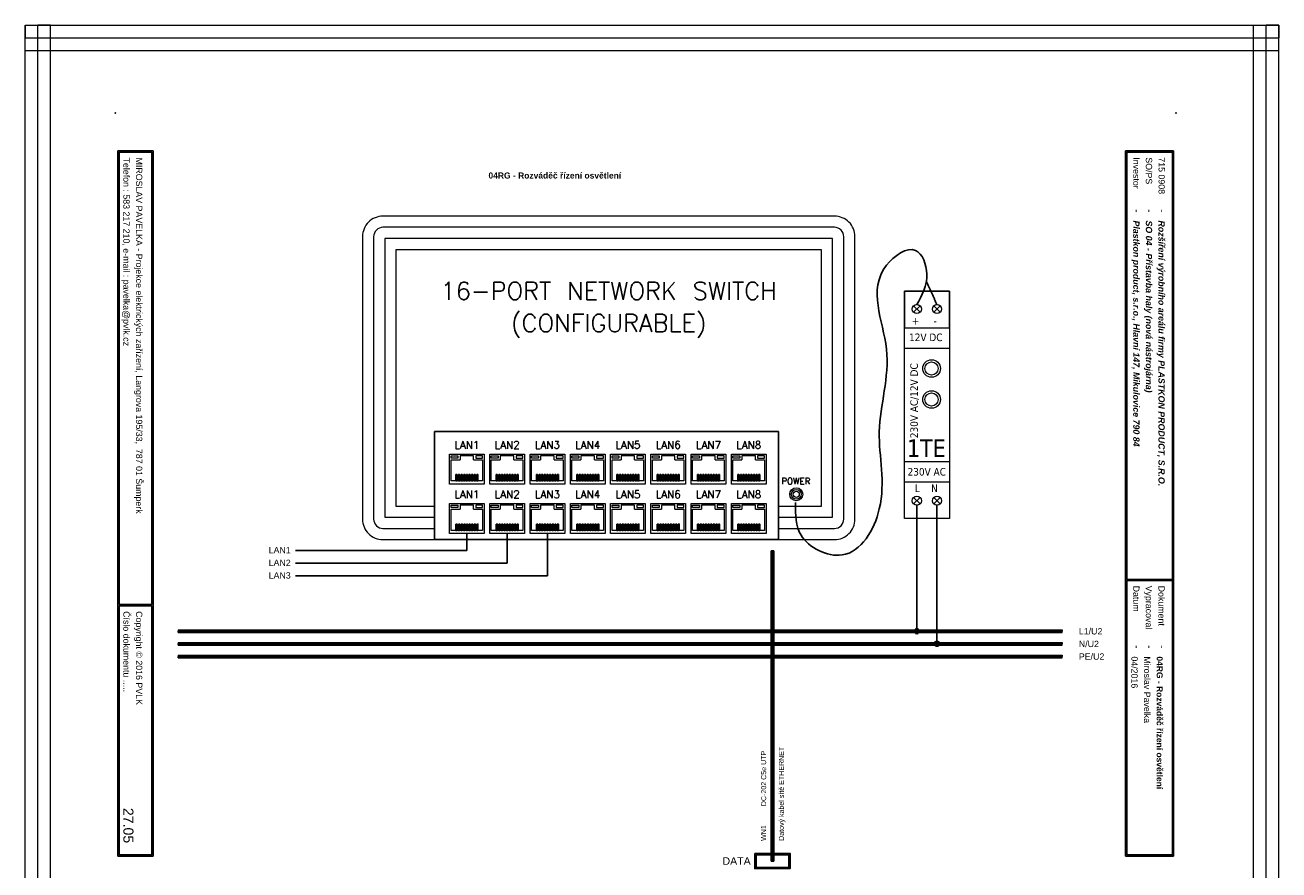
# Model space of a CAD drawing. Extents: x -74 to 5858, y 2827 to 3927.
# Tile 20 of 35: x 2094 to 2590, y 3036 to 3370. Entities that reach past the tile are written whole.
import ezdxf
from ezdxf.enums import TextEntityAlignment as Align

# ---------------------------------------------------------------- set-up
doc = ezdxf.new("R2010")
doc.units = 0
doc.header["$MEASUREMENT"] = 0
doc.layers.get('0').update_dxf_attribs({"linetype": 'CONTINUOUS'})
for name, color, linetype in [('1-KRESBA', 7, 'CONTINUOUS'), ('__Bílá', 7, 'CONTINUOUS'), ('__Oranžová', 30, 'CONTINUOUS'), ('__Rudá 010', 10, 'CONTINUOUS'), ('__Svmodrá', 4, 'CONTINUOUS'), ('__Vínová 220', 220, 'CONTINUOUS'), ('__Zelená', 3, 'CONTINUOUS'), ('__Černá 250', 7, 'CONTINUOUS')]:
    doc.layers.add(name, color=color, linetype=linetype)
doc.styles.add('Arial', font='arial.ttf')
doc.styles.add('GENERATED_STYLE_1', font='arial.ttf')
doc.styles.add('HELVAR', font='tahoma.ttf')
doc.styles.get("Standard").update_dxf_attribs({"font": 'txt.shx'})
pattern_1 = [(0, (-41.3575, -4.904), (0, 6.985), [5.08, -1.905]), (90, (-41.3575, -4.904), (-6.985, 4e-16), [5.08, -1.905])]

# ---------------------------------------------------------------- blocks, each defined once
blk = doc.blocks.new('Transformer 230VAC-12VDC-1TE')
at = {"lineweight": 9}
for p, q in [((3.63, 81.64), (6.18, 84.19)), ((6.18, 81.64), (3.63, 84.19)), ((14.14, 81.64), (11.6, 84.19)), ((11.6, 81.64), (14.14, 84.19)), ((3.63, 8.36), (6.18, 5.81)), ((6.18, 8.36), (3.63, 5.81)), ((14.14, 8.36), (11.6, 5.81)), ((11.6, 8.36), (14.14, 5.81))]:
    blk.add_line(p, q, dxfattribs=at)
for points in [[(0, 90), (17.78, 90), (17.78, 0), (0, 0)], [(0, 75.5), (17.78, 75.5), (17.78, 90), (0, 90)], [(0, 67.5), (17.78, 67.5), (17.78, 22.5), (0, 22.5)], [(0, 14.5), (17.78, 14.5), (17.78, 0), (0, 0)]]:
    blk.add_lwpolyline(points, close=True, dxfattribs=at)
for centre, radius in [((4.9, 82.91), 1.8), ((12.87, 82.91), 1.8), ((10.74, 59.4), 3.48), ((10.74, 59.4), 2.61), ((10.74, 47.13), 3.48), ((10.74, 47.13), 2.61), ((4.9, 7.09), 1.8), ((12.87, 7.09), 1.8)]:
    blk.add_circle(centre, radius, dxfattribs=at)
at = {"lineweight": 9, "style": 'HELVAR'}
for s, height, p in [('+     -', 3, (2.91, 76.77)), ('12V DC', 3, (1.83, 70.24)), ('1TE', 6.941, (0.98, 24.38)), ('230V AC', 3, (1.23, 17.04)), ('L    N', 3, (4.08, 10.51))]:
    blk.add_text(s, height=height, dxfattribs=at).set_placement(p)
blk.add_text('230V AC/12V DC', height=3, rotation=90, dxfattribs=at).set_placement((5.32, 31.83))
blk = doc.blocks.new('*U21')
h = blk.add_hatch()
h.set_pattern_fill('ANGLE', color=256)
h.set_pattern_definition(pattern_1)
h.paths.add_polyline_path([(-3.91, 1.26), (-4.34, 1.26), (-4.34, -1.26), (-3.91, -1.26)])
h.paths.add_polyline_path([(-2.88, 1.26), (-3.31, 1.26), (-3.31, -1.26), (-2.88, -1.26)])
h.paths.add_polyline_path([(-1.85, 1.26), (-2.28, 1.26), (-2.28, -1.26), (-1.85, -1.26)])
h.paths.add_polyline_path([(-0.81, 1.26), (-1.25, 1.26), (-1.25, -1.26), (-0.81, -1.26)])
h.paths.add_polyline_path([(0.22, 1.26), (-0.22, 1.26), (-0.22, -1.26), (0.22, -1.26)])
h.paths.add_polyline_path([(1.25, 1.26), (0.81, 1.26), (0.81, -1.26), (1.25, -1.26)])
h.paths.add_polyline_path([(2.28, 1.26), (1.85, 1.26), (1.85, -1.26), (2.28, -1.26)])
h.paths.add_polyline_path([(3.31, 1.26), (2.88, 1.26), (2.88, -1.26), (3.31, -1.26)])
h.paths.add_polyline_path([(4.34, 1.26), (3.91, 1.26), (3.91, -1.26), (4.34, -1.26)])
blk = doc.blocks.new('*U22')
at = {"color": 0, "linetype": 'ByBlock', "lineweight": -2, "transparency": 16777216}
for p in [(0, 0), (15.94, 0), (31.88, 0), (47.82, 0), (63.76, 0), (79.7, 0), (95.64, 0), (111.58, 0)]:
    blk.add_blockref('*U21', p, dxfattribs=at)
blk = doc.blocks.new('*U23')
blk.add_lwpolyline([(-0.22, 1.26), (0.22, 1.26), (0.22, -1.26), (-0.22, -1.26)], close=True)
blk = doc.blocks.new('*U24')
at = {"color": 0, "linetype": 'ByBlock', "lineweight": -2, "transparency": 16777216}
for p in [(0, 0), (1.03, 0), (2.06, 0), (3.09, 0), (4.12, 0), (5.16, 0), (6.19, 0), (7.22, 0), (8.25, 0)]:
    blk.add_blockref('*U23', p, dxfattribs=at)
blk = doc.blocks.new('*U25')
blk.add_lwpolyline([(-0.22, 1.26), (0.22, 1.26), (0.22, -1.26), (-0.22, -1.26)], close=True)
blk = doc.blocks.new('*U26')
at = {"color": 0, "linetype": 'ByBlock', "lineweight": -2, "transparency": 16777216}
for p in [(0, 0), (1.03, 0), (2.06, 0), (3.09, 0), (4.12, 0), (5.16, 0), (6.19, 0), (7.22, 0), (8.25, 0)]:
    blk.add_blockref('*U25', p, dxfattribs=at)
blk = doc.blocks.new('*U27')
blk.add_lwpolyline([(-0.22, 1.26), (0.22, 1.26), (0.22, -1.26), (-0.22, -1.26)], close=True)
blk = doc.blocks.new('*U28')
at = {"color": 0, "linetype": 'ByBlock', "lineweight": -2, "transparency": 16777216}
for p in [(0, 0), (1.03, 0), (2.06, 0), (3.09, 0), (4.12, 0), (5.16, 0), (6.19, 0), (7.22, 0), (8.25, 0)]:
    blk.add_blockref('*U27', p, dxfattribs=at)
blk = doc.blocks.new('*U29')
blk.add_lwpolyline([(-0.22, 1.26), (0.22, 1.26), (0.22, -1.26), (-0.22, -1.26)], close=True)
blk = doc.blocks.new('*U30')
at = {"color": 0, "linetype": 'ByBlock', "lineweight": -2, "transparency": 16777216}
for p in [(0, 0), (1.03, 0), (2.06, 0), (3.09, 0), (4.12, 0), (5.16, 0), (6.19, 0), (7.22, 0), (8.25, 0)]:
    blk.add_blockref('*U29', p, dxfattribs=at)
blk = doc.blocks.new('*U31')
blk.add_lwpolyline([(-0.22, 1.26), (0.22, 1.26), (0.22, -1.26), (-0.22, -1.26)], close=True)
blk = doc.blocks.new('*U32')
at = {"color": 0, "linetype": 'ByBlock', "lineweight": -2, "transparency": 16777216}
for p in [(0, 0), (1.03, 0), (2.06, 0), (3.09, 0), (4.12, 0), (5.16, 0), (6.19, 0), (7.22, 0), (8.25, 0)]:
    blk.add_blockref('*U31', p, dxfattribs=at)
blk = doc.blocks.new('*U33')
blk.add_lwpolyline([(-0.22, 1.26), (0.22, 1.26), (0.22, -1.26), (-0.22, -1.26)], close=True)
blk = doc.blocks.new('*U34')
at = {"color": 0, "linetype": 'ByBlock', "lineweight": -2, "transparency": 16777216}
for p in [(0, 0), (1.03, 0), (2.06, 0), (3.09, 0), (4.12, 0), (5.16, 0), (6.19, 0), (7.22, 0), (8.25, 0)]:
    blk.add_blockref('*U33', p, dxfattribs=at)
blk = doc.blocks.new('*U35')
blk.add_lwpolyline([(-0.22, 1.26), (0.22, 1.26), (0.22, -1.26), (-0.22, -1.26)], close=True)
blk = doc.blocks.new('*U36')
at = {"color": 0, "linetype": 'ByBlock', "lineweight": -2, "transparency": 16777216}
for p in [(0, 0), (1.03, 0), (2.06, 0), (3.09, 0), (4.12, 0), (5.16, 0), (6.19, 0), (7.22, 0), (8.25, 0)]:
    blk.add_blockref('*U35', p, dxfattribs=at)
blk = doc.blocks.new('*U37')
blk.add_lwpolyline([(-0.22, 1.26), (0.22, 1.26), (0.22, -1.26), (-0.22, -1.26)], close=True)
blk = doc.blocks.new('*U38')
at = {"color": 0, "linetype": 'ByBlock', "lineweight": -2, "transparency": 16777216}
for p in [(0, 0), (1.03, 0), (2.06, 0), (3.09, 0), (4.12, 0), (5.16, 0), (6.19, 0), (7.22, 0), (8.25, 0)]:
    blk.add_blockref('*U37', p, dxfattribs=at)
blk = doc.blocks.new('*U55')
blk.add_lwpolyline([(-0.22, 1.26), (0.22, 1.26), (0.22, -1.26), (-0.22, -1.26)], close=True)
blk = doc.blocks.new('*U56')
at = {"color": 0, "linetype": 'ByBlock', "lineweight": -2, "transparency": 16777216}
for p in [(0, 0), (1.03, 0), (2.06, 0), (3.09, 0), (4.12, 0), (5.16, 0), (6.19, 0), (7.22, 0), (8.25, 0)]:
    blk.add_blockref('*U55', p, dxfattribs=at)
blk = doc.blocks.new('*U39')
blk.add_lwpolyline([(-0.22, 1.26), (0.22, 1.26), (0.22, -1.26), (-0.22, -1.26)], close=True)
blk = doc.blocks.new('*U40')
at = {"color": 0, "linetype": 'ByBlock', "lineweight": -2, "transparency": 16777216}
for p in [(0, 0), (1.03, 0), (2.06, 0), (3.09, 0), (4.12, 0), (5.16, 0), (6.19, 0), (7.22, 0), (8.25, 0)]:
    blk.add_blockref('*U39', p, dxfattribs=at)
blk = doc.blocks.new('*U41')
blk.add_lwpolyline([(-0.22, 1.26), (0.22, 1.26), (0.22, -1.26), (-0.22, -1.26)], close=True)
blk = doc.blocks.new('*U42')
at = {"color": 0, "linetype": 'ByBlock', "lineweight": -2, "transparency": 16777216}
for p in [(0, 0), (1.03, 0), (2.06, 0), (3.09, 0), (4.12, 0), (5.16, 0), (6.19, 0), (7.22, 0), (8.25, 0)]:
    blk.add_blockref('*U41', p, dxfattribs=at)
blk = doc.blocks.new('*U43')
blk.add_lwpolyline([(-0.22, 1.26), (0.22, 1.26), (0.22, -1.26), (-0.22, -1.26)], close=True)
blk = doc.blocks.new('*U44')
at = {"color": 0, "linetype": 'ByBlock', "lineweight": -2, "transparency": 16777216}
for p in [(0, 0), (1.03, 0), (2.06, 0), (3.09, 0), (4.12, 0), (5.16, 0), (6.19, 0), (7.22, 0), (8.25, 0)]:
    blk.add_blockref('*U43', p, dxfattribs=at)
blk = doc.blocks.new('*U45')
blk.add_lwpolyline([(-0.22, 1.26), (0.22, 1.26), (0.22, -1.26), (-0.22, -1.26)], close=True)
blk = doc.blocks.new('*U46')
at = {"color": 0, "linetype": 'ByBlock', "lineweight": -2, "transparency": 16777216}
for p in [(0, 0), (1.03, 0), (2.06, 0), (3.09, 0), (4.12, 0), (5.16, 0), (6.19, 0), (7.22, 0), (8.25, 0)]:
    blk.add_blockref('*U45', p, dxfattribs=at)
blk = doc.blocks.new('*U47')
blk.add_lwpolyline([(-0.22, 1.26), (0.22, 1.26), (0.22, -1.26), (-0.22, -1.26)], close=True)
blk = doc.blocks.new('*U48')
at = {"color": 0, "linetype": 'ByBlock', "lineweight": -2, "transparency": 16777216}
for p in [(0, 0), (1.03, 0), (2.06, 0), (3.09, 0), (4.12, 0), (5.16, 0), (6.19, 0), (7.22, 0), (8.25, 0)]:
    blk.add_blockref('*U47', p, dxfattribs=at)
blk = doc.blocks.new('*U49')
blk.add_lwpolyline([(-0.22, 1.26), (0.22, 1.26), (0.22, -1.26), (-0.22, -1.26)], close=True)
blk = doc.blocks.new('*U50')
at = {"color": 0, "linetype": 'ByBlock', "lineweight": -2, "transparency": 16777216}
for p in [(0, 0), (1.03, 0), (2.06, 0), (3.09, 0), (4.12, 0), (5.16, 0), (6.19, 0), (7.22, 0), (8.25, 0)]:
    blk.add_blockref('*U49', p, dxfattribs=at)
blk = doc.blocks.new('*U51')
blk.add_lwpolyline([(-0.22, 1.26), (0.22, 1.26), (0.22, -1.26), (-0.22, -1.26)], close=True)
blk = doc.blocks.new('*U52')
at = {"color": 0, "linetype": 'ByBlock', "lineweight": -2, "transparency": 16777216}
for p in [(0, 0), (1.03, 0), (2.06, 0), (3.09, 0), (4.12, 0), (5.16, 0), (6.19, 0), (7.22, 0), (8.25, 0)]:
    blk.add_blockref('*U51', p, dxfattribs=at)
blk = doc.blocks.new('*U53')
h = blk.add_hatch()
h.set_pattern_fill('ANGLE', color=256)
h.set_pattern_definition(pattern_1)
h.paths.add_polyline_path([(-3.91, 1.26), (-4.34, 1.26), (-4.34, -1.26), (-3.91, -1.26)])
h.paths.add_polyline_path([(-2.88, 1.26), (-3.31, 1.26), (-3.31, -1.26), (-2.88, -1.26)])
h.paths.add_polyline_path([(-1.85, 1.26), (-2.28, 1.26), (-2.28, -1.26), (-1.85, -1.26)])
h.paths.add_polyline_path([(-0.81, 1.26), (-1.25, 1.26), (-1.25, -1.26), (-0.81, -1.26)])
h.paths.add_polyline_path([(0.22, 1.26), (-0.22, 1.26), (-0.22, -1.26), (0.22, -1.26)])
h.paths.add_polyline_path([(1.25, 1.26), (0.81, 1.26), (0.81, -1.26), (1.25, -1.26)])
h.paths.add_polyline_path([(2.28, 1.26), (1.85, 1.26), (1.85, -1.26), (2.28, -1.26)])
h.paths.add_polyline_path([(3.31, 1.26), (2.88, 1.26), (2.88, -1.26), (3.31, -1.26)])
h.paths.add_polyline_path([(4.34, 1.26), (3.91, 1.26), (3.91, -1.26), (4.34, -1.26)])
blk = doc.blocks.new('*U54')
at = {"color": 0, "linetype": 'ByBlock', "lineweight": -2, "transparency": 16777216}
for p in [(0, 0), (15.94, 0), (31.88, 0), (47.82, 0), (63.76, 0), (79.7, 0), (95.64, 0), (111.58, 0)]:
    blk.add_blockref('*U53', p, dxfattribs=at)
blk = doc.blocks.new('16P_Network_switch')
at = {"lineweight": 9}
blk.add_lwpolyline([(8.13, 0), (186.87, 0, 0.414214), (195, 8.13), (195, 119.87, 0.414214), (186.87, 128), (8.13, 128, 0.414214), (0, 119.87), (0, 8.13, 0.414214)], format="xyb", close=True, dxfattribs=at)
blk.add_lwpolyline([(164.69, 4.43), (186.87, 4.43, 0.414214), (190.57, 8.13), (190.57, 119.87, 0.414214), (186.87, 123.57), (8.13, 123.57, 0.414214), (4.43, 119.87), (4.43, 8.13, 0.414214), (8.13, 4.43), (28.53, 4.43)], format="xyb", dxfattribs=at)
for points in [[(164.69, 8.86), (186.14, 8.86), (186.14, 119.14), (8.86, 119.14), (8.86, 8.86), (28.53, 8.86)], [(164.69, 13.28), (181.72, 13.28), (181.72, 114.72), (13.28, 114.72), (13.28, 13.28), (28.53, 13.28)], [(44, 31.6), (47.56, 31.6), (47.56, 23.21), (35.08, 23.21), (35.08, 31.6), (38.63, 31.6)], [(44, 31.6), (44, 33.17), (38.63, 33.17), (38.63, 31.6)], [(59.94, 31.6), (63.5, 31.6), (63.5, 23.21), (51.02, 23.21), (51.02, 31.6), (54.57, 31.6)], [(59.94, 31.6), (59.94, 33.17), (54.57, 33.17), (54.57, 31.6)], [(75.88, 31.6), (79.44, 31.6), (79.44, 23.21), (66.96, 23.21), (66.96, 31.6), (70.51, 31.6)], [(75.88, 31.6), (75.88, 33.17), (70.51, 33.17), (70.51, 31.6)], [(91.82, 31.6), (95.38, 31.6), (95.38, 23.21), (82.9, 23.21), (82.9, 31.6), (86.45, 31.6)], [(91.82, 31.6), (91.82, 33.17), (86.45, 33.17), (86.45, 31.6)], [(107.76, 31.6), (111.32, 31.6), (111.32, 23.21), (98.84, 23.21), (98.84, 31.6), (102.39, 31.6)], [(107.76, 31.6), (107.76, 33.17), (102.39, 33.17), (102.39, 31.6)], [(123.7, 31.6), (127.26, 31.6), (127.26, 23.21), (114.78, 23.21), (114.78, 31.6), (118.33, 31.6)], [(123.7, 31.6), (123.7, 33.17), (118.33, 33.17), (118.33, 31.6)], [(139.64, 31.6), (143.2, 31.6), (143.2, 23.21), (130.72, 23.21), (130.72, 31.6), (134.27, 31.6)], [(139.64, 31.6), (139.64, 33.17), (134.27, 33.17), (134.27, 31.6)], [(155.58, 31.6), (159.14, 31.6), (159.14, 23.21), (146.66, 23.21), (146.66, 31.6), (150.21, 31.6)], [(155.58, 31.6), (155.58, 33.17), (150.21, 33.17), (150.21, 31.6)], [(44, 12.04), (47.56, 12.04), (47.56, 3.65), (35.08, 3.65), (35.08, 12.04), (38.63, 12.04)], [(44, 12.04), (44, 13.6), (38.63, 13.6), (38.63, 12.04)], [(59.94, 12.04), (63.5, 12.04), (63.5, 3.65), (51.02, 3.65), (51.02, 12.04), (54.57, 12.04)], [(59.94, 12.04), (59.94, 13.6), (54.57, 13.6), (54.57, 12.04)], [(75.88, 12.04), (79.44, 12.04), (79.44, 3.65), (66.96, 3.65), (66.96, 12.04), (70.51, 12.04)], [(75.88, 12.04), (75.88, 13.6), (70.51, 13.6), (70.51, 12.04)], [(91.82, 12.04), (95.38, 12.04), (95.38, 3.65), (82.9, 3.65), (82.9, 12.04), (86.45, 12.04)], [(91.82, 12.04), (91.82, 13.6), (86.45, 13.6), (86.45, 12.04)], [(107.76, 12.04), (111.32, 12.04), (111.32, 3.65), (98.84, 3.65), (98.84, 12.04), (102.39, 12.04)], [(107.76, 12.04), (107.76, 13.6), (102.39, 13.6), (102.39, 12.04)], [(123.7, 12.04), (127.26, 12.04), (127.26, 3.65), (114.78, 3.65), (114.78, 12.04), (118.33, 12.04)], [(123.7, 12.04), (123.7, 13.6), (118.33, 13.6), (118.33, 12.04)], [(139.64, 12.04), (143.2, 12.04), (143.2, 3.65), (130.72, 3.65), (130.72, 12.04), (134.27, 12.04)], [(139.64, 12.04), (139.64, 13.6), (134.27, 13.6), (134.27, 12.04)], [(155.58, 12.04), (159.14, 12.04), (159.14, 3.65), (146.66, 3.65), (146.66, 12.04), (150.21, 12.04)], [(155.58, 12.04), (155.58, 13.6), (150.21, 13.6), (150.21, 12.04)]]:
    blk.add_lwpolyline(points, dxfattribs=at)
blk.add_lwpolyline([(28.53, 42.72), (164.69, 42.72), (164.69, 0), (28.53, 0)], close=True)
for points in [[(34.49, 33.81), (48.23, 33.81), (48.23, 21.94), (34.49, 21.94)], [(35.08, 33.17), (37.78, 33.17), (37.78, 32.25), (35.08, 32.25)], [(47.56, 33.17), (44.85, 33.17), (44.85, 32.25), (47.56, 32.25)], [(50.43, 33.81), (64.17, 33.81), (64.17, 21.94), (50.43, 21.94)], [(51.02, 33.17), (53.72, 33.17), (53.72, 32.25), (51.02, 32.25)], [(63.5, 33.17), (60.79, 33.17), (60.79, 32.25), (63.5, 32.25)], [(66.37, 33.81), (80.11, 33.81), (80.11, 21.94), (66.37, 21.94)], [(66.96, 33.17), (69.66, 33.17), (69.66, 32.25), (66.96, 32.25)], [(79.44, 33.17), (76.73, 33.17), (76.73, 32.25), (79.44, 32.25)], [(82.31, 33.81), (96.05, 33.81), (96.05, 21.94), (82.31, 21.94)], [(82.9, 33.17), (85.6, 33.17), (85.6, 32.25), (82.9, 32.25)], [(95.38, 33.17), (92.67, 33.17), (92.67, 32.25), (95.38, 32.25)], [(98.25, 33.81), (111.99, 33.81), (111.99, 21.94), (98.25, 21.94)], [(98.84, 33.17), (101.54, 33.17), (101.54, 32.25), (98.84, 32.25)], [(111.32, 33.17), (108.61, 33.17), (108.61, 32.25), (111.32, 32.25)], [(114.19, 33.81), (127.93, 33.81), (127.93, 21.94), (114.19, 21.94)], [(114.78, 33.17), (117.48, 33.17), (117.48, 32.25), (114.78, 32.25)], [(127.26, 33.17), (124.55, 33.17), (124.55, 32.25), (127.26, 32.25)], [(130.13, 33.81), (143.87, 33.81), (143.87, 21.94), (130.13, 21.94)], [(130.72, 33.17), (133.42, 33.17), (133.42, 32.25), (130.72, 32.25)], [(143.2, 33.17), (140.49, 33.17), (140.49, 32.25), (143.2, 32.25)], [(146.07, 33.81), (159.81, 33.81), (159.81, 21.94), (146.07, 21.94)], [(146.66, 33.17), (149.36, 33.17), (149.36, 32.25), (146.66, 32.25)], [(159.14, 33.17), (156.43, 33.17), (156.43, 32.25), (159.14, 32.25)], [(34.49, 14.24), (48.23, 14.24), (48.23, 2.37), (34.49, 2.37)], [(35.08, 13.6), (37.78, 13.6), (37.78, 12.68), (35.08, 12.68)], [(47.56, 13.6), (44.85, 13.6), (44.85, 12.68), (47.56, 12.68)], [(50.43, 14.24), (64.17, 14.24), (64.17, 2.37), (50.43, 2.37)], [(51.02, 13.6), (53.72, 13.6), (53.72, 12.68), (51.02, 12.68)], [(63.5, 13.6), (60.79, 13.6), (60.79, 12.68), (63.5, 12.68)], [(66.37, 14.24), (80.11, 14.24), (80.11, 2.37), (66.37, 2.37)], [(66.96, 13.6), (69.66, 13.6), (69.66, 12.68), (66.96, 12.68)], [(79.44, 13.6), (76.73, 13.6), (76.73, 12.68), (79.44, 12.68)], [(82.31, 14.24), (96.05, 14.24), (96.05, 2.37), (82.31, 2.37)], [(82.9, 13.6), (85.6, 13.6), (85.6, 12.68), (82.9, 12.68)], [(95.38, 13.6), (92.67, 13.6), (92.67, 12.68), (95.38, 12.68)], [(98.25, 14.24), (111.99, 14.24), (111.99, 2.37), (98.25, 2.37)], [(98.84, 13.6), (101.54, 13.6), (101.54, 12.68), (98.84, 12.68)], [(111.32, 13.6), (108.61, 13.6), (108.61, 12.68), (111.32, 12.68)], [(114.19, 14.24), (127.93, 14.24), (127.93, 2.37), (114.19, 2.37)], [(114.78, 13.6), (117.48, 13.6), (117.48, 12.68), (114.78, 12.68)], [(127.26, 13.6), (124.55, 13.6), (124.55, 12.68), (127.26, 12.68)], [(130.13, 14.24), (143.87, 14.24), (143.87, 2.37), (130.13, 2.37)], [(130.72, 13.6), (133.42, 13.6), (133.42, 12.68), (130.72, 12.68)], [(143.2, 13.6), (140.49, 13.6), (140.49, 12.68), (143.2, 12.68)], [(146.07, 14.24), (159.81, 14.24), (159.81, 2.37), (146.07, 2.37)], [(146.66, 13.6), (149.36, 13.6), (149.36, 12.68), (146.66, 12.68)], [(159.14, 13.6), (156.43, 13.6), (156.43, 12.68), (159.14, 12.68)]]:
    blk.add_lwpolyline(points, close=True, dxfattribs=at)
for radius in [2.57, 1.95, 1.95, 1.22]:
    blk.add_circle((171.74, 17.94), radius, dxfattribs=at)
for name, p in [('*U56', (37.23, 24.47)), ('*U54', (41.36, 24.47)), ('*U40', (53.17, 24.47)), ('*U42', (69.11, 24.47)), ('*U44', (85.05, 24.47)), ('*U46', (100.99, 24.47)), ('*U48', (116.93, 24.47)), ('*U50', (132.87, 24.47)), ('*U52', (148.81, 24.47)), ('*U22', (41.36, 4.9)), ('*U24', (37.23, 4.9)), ('*U26', (53.17, 4.9)), ('*U28', (69.11, 4.9)), ('*U30', (85.05, 4.9)), ('*U32', (100.99, 4.9)), ('*U34', (116.93, 4.9)), ('*U36', (132.87, 4.9)), ('*U38', (148.81, 4.9))]:
    blk.add_blockref(name, p, dxfattribs=at)
for s, height, p in [('16-PORT NETWORK SWITCH', 7, (97.5, 92.83)), ('(CONFIGURABLE)', 7, (97.5, 80.08)), ('LAN1', 3, (41.36, 35.08)), ('LAN2', 3, (57.3, 35.08)), ('LAN3', 3, (73.24, 35.08)), ('LAN4', 3, (89.18, 35.08)), ('LAN5', 3, (105.12, 35.08)), ('LAN6', 3, (121.06, 35.08)), ('LAN7', 3, (137, 35.08)), ('LAN8', 3, (152.94, 35.08)), ('LAN1', 3, (41.36, 15.52)), ('LAN2', 3, (57.3, 15.52)), ('LAN3', 3, (73.24, 15.52)), ('LAN4', 3, (89.18, 15.52)), ('LAN5', 3, (105.12, 15.52)), ('LAN6', 3, (121.06, 15.52)), ('LAN7', 3, (137, 15.52)), ('LAN8', 3, (152.94, 15.52))]:
    blk.add_text(s, height=height, dxfattribs=at).set_placement(p, align=Align.BOTTOM_CENTER)
blk.add_text('POWER', height=2.5, dxfattribs=at).set_placement((165.86, 21.88))
blk = doc.blocks.new('V0085A01')
h = blk.add_hatch(color=256)
edge = h.paths.add_edge_path()
edge.add_arc((0, 0), 1, 0, 360)
blk.add_circle((0, 0), 1)

msp = doc.modelspace()

# ---------------------------------------------------------------- hatches: boundary and pattern name
at = {"layer": '__Černá 250'}
h = msp.add_hatch(color=256, dxfattribs=at)
h.paths.add_polyline_path([(2396.7, 3036.03), (2396.7, 3042.03), (2382.7, 3042.03), (2382.7, 3036.03)])
h.paths.add_polyline_path([(2396.2, 3036.53), (2396.2, 3041.53), (2383.2, 3041.53), (2383.2, 3036.53)], flags=16)

# ---------------------------------------------------------------- linework, layer by layer
for p, q in [((2446.86, 3179.81), (2446.86, 3130)), ((2454.83, 3179.81), (2454.83, 3125)), ((2268.73, 3168.59), (2268.73, 3161.91)), ((2284.67, 3168.59), (2284.67, 3156.91)), ((2300.61, 3168.59), (2300.61, 3151.91)), ((2268.73, 3161.91), (2200.84, 3161.91)), ((2284.67, 3156.91), (2200.84, 3156.91)), ((2300.61, 3151.91), (2200.84, 3151.91))]:
    msp.add_line(p, q)
msp.add_open_spline([(2446.86, 3259.24), (2448.83, 3262.76), (2452.76, 3269.8), (2447, 3284.88), (2424.69, 3269.64), (2439.9, 3241.19), (2428.73, 3209.57), (2436.74, 3181.58), (2420.92, 3154.48), (2398.72, 3165.68), (2398.83, 3175.8), (2398.88, 3180.87)], degree=3, knots=[0, 0, 0, 0, 12.7208, 23.08016, 35.976588, 69.132674, 101.976548, 132.532158, 155.958384, 173.996041, 187.08609, 187.08609, 187.08609, 187.08609])
msp.add_open_spline([(2454.83, 3259.24), (2450.63, 3268.23)], degree=1)
at = {"layer": '1-KRESBA'}
for p, q in [((2389.2, 3039.03), (2389.2, 3161.74)), ((2389.2, 3161.74), (2389.7, 3161.74)), ((2389.7, 3039.03), (2389.7, 3161.74)), ((2390.2, 3161.74), (2389.7, 3161.74)), ((2390.2, 3039.03), (2390.2, 3161.74)), ((2389.2, 3039.03), (2389.7, 3039.03)), ((2390.2, 3039.03), (2389.7, 3039.03))]:
    msp.add_line(p, q, dxfattribs=at)
at = {"layer": '__Bílá'}
for p, q in [((2144.51, 3320), (2130.51, 3320)), ((2130.51, 3320), (2130.51, 3041)), ((2144.01, 3319.5), (2131.01, 3319.5)), ((2131.01, 3319.5), (2131.01, 3140.5)), ((2144.01, 3319.5), (2144.01, 3140.5)), ((2144.51, 3320), (2144.51, 3041)), ((2548.51, 3320), (2529.51, 3320)), ((2529.51, 3320), (2529.51, 3041)), ((2548.01, 3319.5), (2530.01, 3319.5)), ((2530.01, 3319.5), (2530.01, 3150.5)), ((2548.01, 3319.5), (2548.01, 3150.5)), ((2548.51, 3320), (2548.51, 3041)), ((2548.01, 3150.5), (2530.01, 3150.5)), ((2548.01, 3150), (2530.01, 3150)), ((2530.01, 3150), (2530.01, 3041.5)), ((2548.01, 3150), (2548.01, 3041.5)), ((2144.01, 3140.5), (2131.01, 3140.5)), ((2144.01, 3140), (2131.01, 3140)), ((2131.01, 3140), (2131.01, 3041.5)), ((2144.01, 3140), (2144.01, 3041.5)), ((2144.51, 3041), (2130.51, 3041)), ((2144.01, 3041.5), (2131.01, 3041.5)), ((2529.51, 3041), (2548.51, 3041)), ((2530.01, 3041.5), (2548.01, 3041.5))]:
    msp.add_line(p, q, dxfattribs=at)
for p in [(2129.51, 3335), (2549.51, 3335)]:
    msp.add_point(p, dxfattribs=at)
at = {"layer": '__Oranžová', "lineweight": 0}
for p, q in [((2154.42, 3130.5), (2154.42, 3130)), ((2154.42, 3130.5), (2504.42, 3130.5)), ((2154.42, 3129.5), (2154.42, 3130)), ((2154.42, 3130), (2504.42, 3130)), ((2154.42, 3129.5), (2504.42, 3129.5)), ((2504.42, 3130.5), (2504.42, 3130)), ((2504.42, 3129.5), (2504.42, 3130))]:
    msp.add_line(p, q, dxfattribs=at)
at = {"layer": '__Svmodrá', "lineweight": 0}
for p, q in [((2154.42, 3125.5), (2154.42, 3125)), ((2154.42, 3125.5), (2504.42, 3125.5)), ((2154.42, 3124.5), (2154.42, 3125)), ((2154.42, 3125), (2504.42, 3125)), ((2154.42, 3124.5), (2504.42, 3124.5)), ((2504.42, 3125.5), (2504.42, 3125)), ((2504.42, 3124.5), (2504.42, 3125))]:
    msp.add_line(p, q, dxfattribs=at)
at = {"layer": '__Vínová 220', "lineweight": 0}
for p, q in [((2093.8, 3369.82), (2093.8, 3364.82)), ((2093.8, 3369.82), (2590.2, 3369.82)), ((2093.8, 3003.74), (2093.8, 3369.82)), ((2093.8, 3369.82), (2098.8, 3369.82)), ((2098.8, 3003.74), (2098.8, 3369.82)), ((2103.8, 3369.82), (2098.8, 3369.82)), ((2103.8, 3003.74), (2103.8, 3369.82)), ((2580.2, 3003.74), (2580.2, 3369.82)), ((2580.2, 3369.82), (2585.2, 3369.82)), ((2585.2, 3003.74), (2585.2, 3369.82)), ((2590.2, 3369.82), (2585.2, 3369.82)), ((2590.2, 3369.82), (2590.2, 3364.82)), ((2590.2, 3003.74), (2590.2, 3369.82)), ((2093.8, 3359.82), (2093.8, 3364.82)), ((2093.8, 3364.82), (2590.2, 3364.82)), ((2590.2, 3359.82), (2590.2, 3364.82)), ((2093.8, 3359.82), (2590.2, 3359.82))]:
    msp.add_line(p, q, dxfattribs=at)
at = {"layer": '__Zelená', "lineweight": 0}
for p, q in [((2154.42, 3120.5), (2154.42, 3120)), ((2154.42, 3120.5), (2504.42, 3120.5)), ((2154.42, 3119.5), (2154.42, 3120)), ((2154.42, 3120), (2504.42, 3120)), ((2154.42, 3119.5), (2504.42, 3119.5)), ((2504.42, 3120.5), (2504.42, 3120)), ((2504.42, 3119.5), (2504.42, 3120))]:
    msp.add_line(p, q, dxfattribs=at)
at = {"layer": '__Černá 250'}
for points in [[(2382.7, 3042.03), (2396.7, 3042.03), (2396.7, 3036.03), (2382.7, 3036.03)], [(2383.2, 3041.53), (2396.2, 3041.53), (2396.2, 3036.53), (2383.2, 3036.53)]]:
    msp.add_lwpolyline(points, close=True, dxfattribs=at)

# ---------------------------------------------------------------- block references
for name, p in [('16P_Network_switch', (2227.37, 3166.22)), ('Transformer 230VAC-12VDC-1TE', (2441.95, 3174.52))]:
    msp.add_blockref(name, p)
at = {"color": 250, "linetype": 'Continuous'}
for p in [(2446.86, 3130), (2454.83, 3125)]:
    msp.add_blockref('V0085A01', p, dxfattribs=at)

# ---------------------------------------------------------------- texts
at = {"style": 'Arial'}
for s, p in [('LAN1', (2190.24, 3160.8)), ('LAN2', (2190.24, 3155.8)), ('LAN3', (2190.24, 3150.8))]:
    msp.add_text(s, height=2.5, dxfattribs=at).set_placement(p)
at = {"layer": '__Bílá', "style": 'Arial'}
for s, height, p in [('Telefon : 583 217 210, e-mail : pavelka@pvlk.cz', 2.5, (2132.7, 3317.4)), ('MIROSLAV PAVELKA - Projekce elektrických zařízení, Langrova 195/33,  787 01 Šumperk', 2.5, (2137.7, 3317.4)), ('Investor', 2.5, (2532.51, 3317.5)), ('SO/PS', 2.5, (2537.51, 3317.5)), ('-', 3, (2532.51, 3297)), ('-', 3, (2537.51, 3297)), ('-', 3, (2542.51, 3297)), ('Datum', 2.5, (2532.51, 3148)), ('Vypracoval', 2.5, (2537.51, 3148)), ('Dokument', 2.5, (2542.51, 3148)), ('Číslo dokumentu .....', 2.5, (2132.7, 3137.9)), ('Copyright © 2016 PVLK', 2.5, (2137.7, 3137.9)), ('-', 3, (2532.51, 3124.5)), ('-', 3, (2537.51, 3124.5)), ('-', 3, (2542.51, 3124.5))]:
    msp.add_text(s, height=height, rotation=270, dxfattribs=at).set_placement(p)
at = {"layer": '__Bílá', "insert": (2277.26, 3309.06), "char_height": 3, "attachment_point": 7, "style": 'Arial'}
msp.add_mtext('\\fArial|b1|i0|c0|p34;\\H2.4;04RG - Rozváděč řízení osvětlení\\fArial|b0|i0|c0|p34;\\H2.5;\\P', dxfattribs=at)
at = {"layer": '__Oranžová', "lineweight": 0, "style": 'Arial'}
msp.add_text('L1/U2', height=2.5, dxfattribs=at).set_placement((2510.99, 3128.69))
at = {"layer": '__Rudá 010', "style": 'Arial'}
for s, p in [('DC-202 C5e UTP', (2387.2, 3060.74)), ('WN1', (2387.2, 3047))]:
    msp.add_text(s, height=2, rotation=90, dxfattribs=at).set_placement(p)
at = {"layer": '__Rudá 010', "style": 'GENERATED_STYLE_1'}
msp.add_text('DATA', height=3, dxfattribs=at).set_placement((2381.08, 3037.53), align=Align.RIGHT)
at = {"layer": '__Rudá 010', "insert": (2392.23, 3047), "char_height": 2, "width": 62.8406, "attachment_point": 1, "rotation": 90, "style": 'Arial'}
msp.add_mtext('Datový kabel sítě ETHERNET', dxfattribs=at)
at = {"layer": '__Svmodrá', "lineweight": 0, "style": 'Arial'}
msp.add_text('N/U2', height=2.5, dxfattribs=at).set_placement((2510.99, 3123.69))
at = {"layer": '__Vínová 220', "char_height": 2.5, "attachment_point": 7, "rotation": 270, "style": 'Arial'}
for s, insert in [('715 0908\\P', (2542.51, 3317.5)), ('{\\fArial|b1|i1|c238|p34;Plastkon product, s.r.o., Hlavní 147, Mikulovice 790 84}', (2531.76, 3292.5)), ('{\\fArial|b1|i1|c238|p34;SO 04 - Přístavba haly (nová nástrojárna)}', (2536.76, 3292.5)), ('{\\fArial|b1|i1|c238|p34;Rozšíření výrobního areálu firmy PLASTKON PRODUCT, S.R.O.}', (2541.76, 3292.5)), ('04/2016\\P', (2531.76, 3120)), ('Miroslav Pavelka', (2536.76, 3120)), ('{\\fArial|b1|i0|c238|p34;\\H0.96x;04RG - Rozváděč řízení osvětlení}\\P', (2541.76, 3120))]:
    msp.add_mtext(s, dxfattribs=dict(at, insert=insert))
at = {"layer": '__Vínová 220', "style": 'Arial'}
msp.add_attdef('27.05', text='F.1.201', height=4, rotation=270, dxfattribs=at).set_placement((2132.7, 3046.08), align=Align.RIGHT)
at = {"layer": '__Zelená', "lineweight": 0, "style": 'Arial'}
msp.add_text('PE/U2', height=2.5, dxfattribs=at).set_placement((2510.99, 3118.69))

doc.saveas('drawing.dxf')
